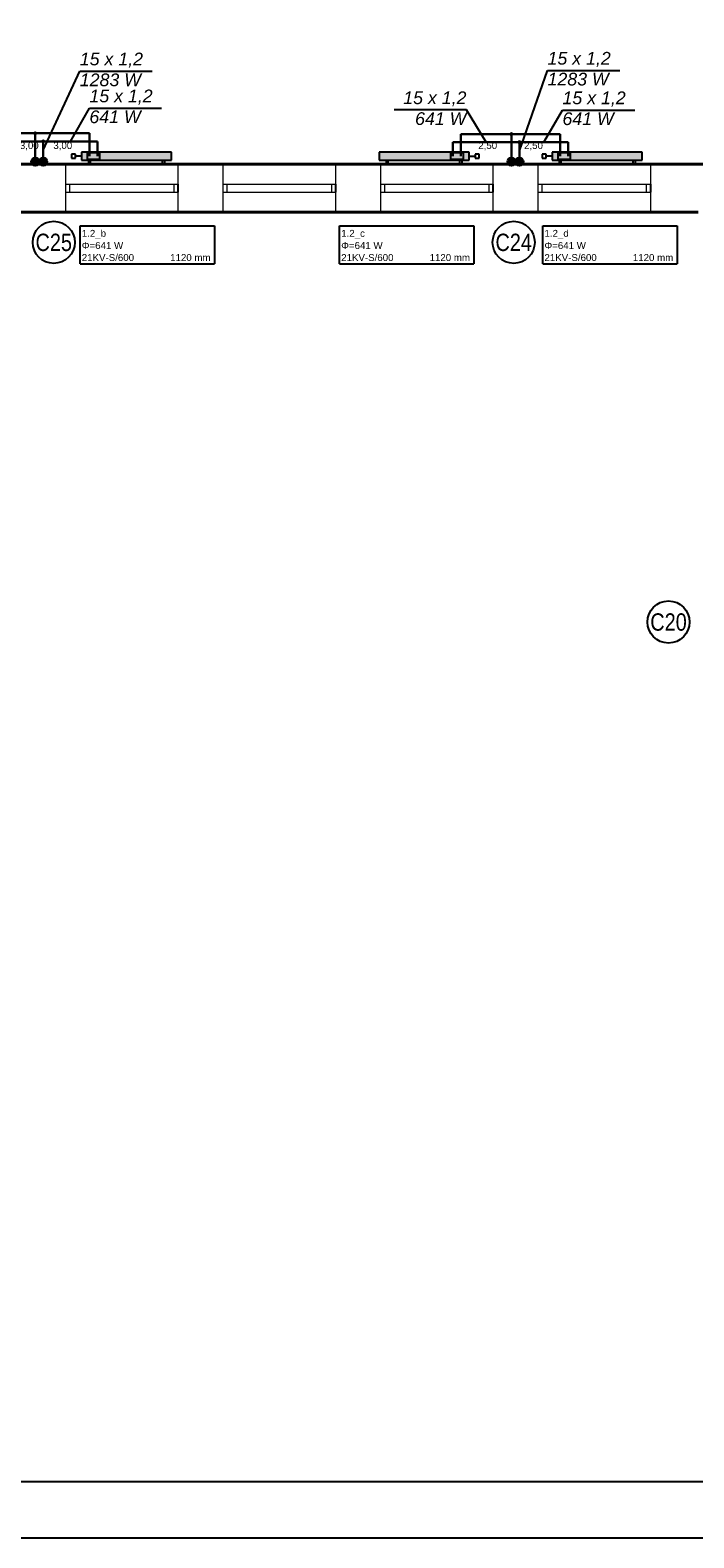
# Model space of a CAD drawing. Header units: millimetres. Extents: x 50532 to 99257, y 49161 to 61325.
# Tile 23 of 95: x 69524 to 70350, y 49161 to 51038. Entities that reach past the tile are written whole.
import ezdxf
from ezdxf.enums import TextEntityAlignment as Align
from ezdxf.lldxf.tags import DXFTag

# ---------------------------------------------------------------- set-up
doc = ezdxf.new("R2010")
doc.units = ezdxf.units.MM
for name, color, linetype, lineweight in [('cienka', 250, 'Continuous', 18), ('gruba', 8, 'Continuous', 40), ('średnia', 8, 'Continuous', 25)]:
    doc.layers.add(name, color=color, linetype=linetype, lineweight=lineweight)
for name, color, linetype, true_color in [('IS_Armatura_podłączeniowa_grz._dolnozas.', 7, 'SOLID', 0x000000), ('IS_Armatura_Therm', 7, 'SOLID', 0x000000), ('IS_Grafika', 7, 'SOLID', 0x000000), ('IS_Grzejniki_Plan_rzut', 7, 'SOLID', 0x000000)]:
    doc.layers.add(name, color=color, linetype=linetype, true_color=true_color)
for name, color, linetype in [('IS_Opisy_działek_Therm', 7, 'SOLID'), ('IS_Text_Armatury_Therm', 7, 'Continuous'), ('IS_Text_Konstrukcji', 7, 'Continuous'), ('IS_Text_Odbiornikow_Therm', 7, 'Continuous'), ('TABELKA', 7, 'Continuous')]:
    doc.layers.add(name, color=color, linetype=linetype)
doc.layers.add('IS_Powrót', color=5, linetype='DASH', lineweight=30, true_color=0x0000ff)
doc.layers.add('IS_Zasilanie', color=1, linetype='SOLID', lineweight=30, true_color=0xff0000)
doc.styles.add('Arial Narrow_1', font='ARIALN.TTF')
doc.styles.get("Standard").update_dxf_attribs({"font": 'GOTHIC.TTF'})
tags = doc.linetypes.add('DASH', pattern=[15, 10, -5]).pattern_tags.tags
tags[6:7] = [DXFTag(74, 4), DXFTag(75, 0), DXFTag(340, '0'), DXFTag(46, 0.0), DXFTag(50, 0.0), DXFTag(44, 0.0), DXFTag(45, 0.0)]
tags[4:5] = [DXFTag(74, 4), DXFTag(75, 0), DXFTag(340, '0'), DXFTag(46, 0.0), DXFTag(50, 0.0), DXFTag(44, 0.0), DXFTag(45, 0.0)]
tags = doc.linetypes.add('SOLID', pattern=[10, 10, 0]).pattern_tags.tags
tags[6:7] = [DXFTag(74, 4), DXFTag(75, 0), DXFTag(340, '0'), DXFTag(46, 0.0), DXFTag(50, 0.0), DXFTag(44, 0.0), DXFTag(45, 0.0)]
tags[4:5] = [DXFTag(74, 4), DXFTag(75, 0), DXFTag(340, '0'), DXFTag(46, 0.0), DXFTag(50, 0.0), DXFTag(44, 0.0), DXFTag(45, 0.0)]

# ---------------------------------------------------------------- blocks, each defined once
blk = doc.blocks.new('G$CDA1DEF7A')
at = {"layer": 'cienka'}
for p, q in [((798, 1211), (798, 1271)), ((938, 1211), (938, 1271)), ((994, 1211), (994, 1271)), ((1134, 1211), (1134, 1271)), ((1190, 1211), (1190, 1271)), ((1330, 1211), (1330, 1271)), ((1386, 1211), (1386, 1271)), ((1526, 1211), (1526, 1271)), ((798, 1246), (938, 1246)), ((803, 1236), (803, 1246)), ((933, 1236), (933, 1246)), ((994, 1246), (1134, 1246)), ((999, 1236), (999, 1246)), ((1129, 1236), (1129, 1246)), ((1190, 1246), (1330, 1246)), ((1195, 1236), (1195, 1246)), ((1325, 1236), (1325, 1246)), ((1386, 1246), (1526, 1246)), ((1391, 1236), (1391, 1246)), ((1521, 1236), (1521, 1246)), ((798, 1236), (938, 1236)), ((994, 1236), (1134, 1236)), ((1190, 1236), (1330, 1236)), ((1386, 1236), (1526, 1236))]:
    blk.add_line(p, q, dxfattribs=at)
at = {"layer": 'gruba'}
for p, q in [((1645, 1271), (60, 1271)), ((1585, 1211), (0, 1211))]:
    blk.add_line(p, q, dxfattribs=at)
at = {"layer": 'średnia'}
for p, q in [((938, 1236), (938, 1246)), ((1134, 1236), (1134, 1246)), ((1330, 1236), (1330, 1246)), ((1526, 1236), (1526, 1246))]:
    blk.add_line(p, q, dxfattribs=at)

msp = doc.modelspace()

# ---------------------------------------------------------------- hatches: boundary and pattern name
at = {"layer": 'IS_Grafika', "transparency": 33554687}
h = msp.add_hatch(color=7, dxfattribs=at)
h.dxf.hatch_style = 1
edge = h.paths.add_edge_path()
edge.add_arc((69540.6, 50874.6), 5, 0, 360)
edge = h.paths.add_edge_path()
edge.add_arc((69530.6, 50874.6), 5, 0, 360)
h = msp.add_hatch(color=7, dxfattribs=at)
h.dxf.hatch_style = 1
edge = h.paths.add_edge_path()
edge.add_arc((70133.2, 50874.6), 5, 0, 360)
edge = h.paths.add_edge_path()
edge.add_arc((70123.2, 50874.6), 5, 0, 360)
at = {"layer": 'IS_Grzejniki_Plan_rzut'}
for points in [[(69588.1, 50876.6), (69700.1, 50876.6), (69700.1, 50886.6), (69588.1, 50886.6)], [(69958.5, 50876.6), (70070.5, 50876.6), (70070.5, 50886.6), (69958.5, 50886.6)], [(70174, 50876.6), (70286, 50876.6), (70286, 50886.6), (70174, 50886.6)]]:
    msp.add_hatch(color=8, dxfattribs=at).paths.add_polyline_path(points)
at = {"layer": 'IS_Opisy_działek_Therm'}
h = msp.add_hatch(color=1, dxfattribs=at)
edge = h.paths.add_edge_path()
edge.add_arc((69540.6, 50899.9), 2.4, 90, 450)
h = msp.add_hatch(color=1, dxfattribs=at)
edge = h.paths.add_edge_path()
edge.add_arc((70133.2, 50899), 2.4, 90, 450)
at = {"layer": 'IS_Powrót'}
h = msp.add_hatch(color=256, dxfattribs=at)
edge = h.paths.add_edge_path()
edge.add_arc((69530.6, 50909.9), 2.4, 90, 450)
h = msp.add_hatch(color=256, dxfattribs=at)
edge = h.paths.add_edge_path()
edge.add_arc((70123.2, 50909), 2.4, 90, 450)

# ---------------------------------------------------------------- linework, layer by layer
at = {"layer": 'IS_Armatura_podłączeniowa_grz._dolnozas.'}
for p, q in [((69611.1, 50885.6), (69595.1, 50885.6)), ((69595.1, 50885.6), (69595.1, 50877.6)), ((69611.1, 50877.6), (69611.1, 50885.6)), ((70063.5, 50885.6), (70047.5, 50885.6)), ((70047.5, 50885.6), (70047.5, 50877.6)), ((70063.5, 50877.6), (70063.5, 50885.6)), ((70197, 50885.6), (70181, 50885.6)), ((70181, 50885.6), (70181, 50877.6)), ((70197, 50877.6), (70197, 50885.6)), ((69595.1, 50877.6), (69611.1, 50877.6)), ((70047.5, 50877.6), (70063.5, 50877.6)), ((70181, 50877.6), (70197, 50877.6))]:
    msp.add_line(p, q, dxfattribs=at)
at = {"layer": 'IS_Armatura_Therm'}
for p, q in [((69580.6, 50884.1), (69575.6, 50884.1)), ((69575.6, 50884.1), (69575.6, 50879.1)), ((69580.6, 50879.1), (69580.6, 50884.1)), ((70083, 50884.1), (70078, 50884.1)), ((70078, 50884.1), (70078, 50879.1)), ((70083, 50879.1), (70083, 50884.1)), ((70166.5, 50884.1), (70161.5, 50884.1)), ((70161.5, 50884.1), (70161.5, 50879.1)), ((70166.5, 50879.1), (70166.5, 50884.1)), ((69575.6, 50879.1), (69580.6, 50879.1)), ((69588.1, 50881.6), (69580.6, 50881.6)), ((70070.5, 50881.6), (70078, 50881.6)), ((70078, 50879.1), (70083, 50879.1)), ((70161.5, 50879.1), (70166.5, 50879.1)), ((70174, 50881.6), (70166.5, 50881.6))]:
    msp.add_line(p, q, dxfattribs=at)
at = {"layer": 'IS_Grafika'}
for centre in [(69530.6, 50874.6), (69540.6, 50874.6), (70123.2, 50874.6), (70133.2, 50874.6)]:
    msp.add_circle(centre, 5, dxfattribs=at)
at = {"layer": 'IS_Grzejniki_Plan_rzut'}
for p, q in [((69700.1, 50886.6), (69588.1, 50886.6)), ((69588.1, 50886.6), (69588.1, 50876.6)), ((69700.1, 50876.6), (69700.1, 50886.6)), ((70070.5, 50886.6), (69958.5, 50886.6)), ((69958.5, 50886.6), (69958.5, 50876.6)), ((70070.5, 50876.6), (70070.5, 50886.6)), ((70286, 50886.6), (70174, 50886.6)), ((70174, 50886.6), (70174, 50876.6)), ((70286, 50876.6), (70286, 50886.6)), ((69588.1, 50876.6), (69700.1, 50876.6)), ((69596.8, 50876.6), (69596.8, 50871.6)), ((69596.8, 50871.6), (69599.3, 50871.6)), ((69599.3, 50871.6), (69599.3, 50876.6)), ((69688.8, 50871.6), (69688.8, 50876.6)), ((69691.3, 50871.6), (69688.8, 50871.6)), ((69691.3, 50876.6), (69691.3, 50871.6)), ((69958.5, 50876.6), (70070.5, 50876.6)), ((69967.2, 50876.6), (69967.2, 50871.6)), ((69967.2, 50871.6), (69969.7, 50871.6)), ((69969.7, 50871.6), (69969.7, 50876.6)), ((70059.2, 50871.6), (70059.2, 50876.6)), ((70061.7, 50871.6), (70059.2, 50871.6)), ((70061.7, 50876.6), (70061.7, 50871.6)), ((70174, 50876.6), (70286, 50876.6)), ((70182.8, 50876.6), (70182.8, 50871.6)), ((70182.8, 50871.6), (70185.3, 50871.6)), ((70185.3, 50871.6), (70185.3, 50876.6)), ((70274.8, 50871.6), (70274.8, 50876.6)), ((70277.3, 50871.6), (70274.8, 50871.6)), ((70277.3, 50876.6), (70277.3, 50871.6))]:
    msp.add_line(p, q, dxfattribs=at)
at = {"layer": 'IS_Opisy_działek_Therm'}
for p, q in [((69540.6, 50888.9), (69586, 50987.3)), ((69586, 50987.3), (69676, 50987.3)), ((70133.2, 50888), (70168.2, 50988.2)), ((70168.2, 50988.2), (70258.2, 50988.2)), ((69574.3, 50899.9), (69598, 50941.3)), ((69598, 50941.3), (69687.9, 50941.3)), ((70067.3, 50939), (69977.4, 50939)), ((70091.9, 50899), (70067.3, 50939)), ((70163.6, 50899), (70186.8, 50938.9)), ((70186.8, 50938.9), (70276.8, 50938.9))]:
    msp.add_line(p, q, dxfattribs=at)
at = {"layer": 'IS_Powrót'}
for p, q in [((69530.6, 50909.9), (69489.9, 50909.9)), ((69530.6, 50877.9), (69530.6, 50909.9)), ((69530.6, 50909.9), (69598.1, 50909.9)), ((69598.1, 50909.9), (69598.1, 50881.6)), ((70123.2, 50909), (70060.5, 50909)), ((70060.5, 50909), (70060.5, 50881.6)), ((70123.2, 50877.1), (70123.2, 50909)), ((70123.2, 50909), (70184, 50909)), ((70184, 50909), (70184, 50881.6))]:
    msp.add_line(p, q, dxfattribs=at)
at = {"layer": 'IS_Text_Konstrukcji', "ltscale": 20}
for centre in [(69553.6, 50774.1), (70126.1, 50774.1), (70318.8, 50301.3)]:
    msp.add_circle(centre, 26.2, dxfattribs=at)
at = {"layer": 'IS_Text_Odbiornikow_Therm', "linetype": 'SOLID'}
for p, q in [((69586.5, 50747.5), (69586.5, 50794.5)), ((69586.5, 50794.5), (69753.5, 50794.5)), ((69753.5, 50794.5), (69753.5, 50747.5)), ((69909.4, 50747.5), (69909.4, 50794.5)), ((69909.4, 50794.5), (70076.4, 50794.5)), ((70076.4, 50794.5), (70076.4, 50747.5)), ((70162.4, 50747.5), (70162.4, 50794.5)), ((70162.4, 50794.5), (70329.4, 50794.5)), ((70329.4, 50794.5), (70329.4, 50747.5)), ((69586.5, 50747.5), (69753.5, 50747.5)), ((69909.4, 50747.5), (70076.4, 50747.5)), ((70162.4, 50747.5), (70329.4, 50747.5))]:
    msp.add_line(p, q, dxfattribs=at)
at = {"layer": 'IS_Zasilanie'}
for p, q in [((69540.6, 50899.9), (69479.9, 50899.9)), ((69540.6, 50877.9), (69540.6, 50899.9)), ((69540.6, 50899.9), (69608.1, 50899.9)), ((69608.1, 50899.9), (69608.1, 50881.6)), ((70133.2, 50899), (70050.5, 50899)), ((70050.5, 50899), (70050.5, 50881.6)), ((70133.2, 50877.1), (70133.2, 50899)), ((70133.2, 50899), (70194, 50899)), ((70194, 50899), (70194, 50881.6))]:
    msp.add_line(p, q, dxfattribs=at)
at = {"layer": 'TABELKA'}
for points in [[(68435.2, 49160.8), (74135.2, 49160.8), (74135.2, 52130.8), (68435.2, 52130.8)], [(68685.2, 49230.8), (74065.2, 49230.8), (74065.2, 52060.8), (68685.2, 52060.8)]]:
    msp.add_lwpolyline(points, close=True, dxfattribs=at)

# ---------------------------------------------------------------- block references
msp.add_blockref('G$CDA1DEF7A', (68770.6, 49600.6), dxfattribs=at)

# ---------------------------------------------------------------- texts
at = {"layer": 'IS_Opisy_działek_Therm', "char_height": 15.84}
for s, insert, attachment_point in [('\\fArial|b0|i1;15 x 1,2', (69586, 50991.6), 7), ('\\fArial|b0|i1;15 x 1,2', (70168.2, 50992.5), 7), ('\\fArial|b0|i1;1283 W', (69586, 50984.4), 1), ('\\fArial|b0|i1;1283 W', (70168.2, 50985.3), 1), ('\\fArial|b0|i1;15 x 1,2', (69598, 50945.6), 7), ('\\fArial|b0|i1;15 x 1,2', (70067.3, 50943.3), 9), ('\\fArial|b0|i1;15 x 1,2', (70186.8, 50943.2), 7), ('\\fArial|b0|i1;641 W', (69598, 50938.4), 1), ('\\fArial|b0|i1;641 W', (70067.3, 50936.1), 3), ('\\fArial|b0|i1;641 W', (70186.8, 50936), 1)]:
    msp.add_mtext(s, dxfattribs=dict(at, insert=insert, attachment_point=attachment_point))
at = {"layer": 'IS_Text_Armatury_Therm', "linetype": 'SOLID', "char_height": 8.64}
for s, insert, attachment_point in [('\\fArial|b0|i0;3,00  ', (69534.9, 50888.8), 9), ('\\fArial|b0|i0;3,00  ', (69553.1, 50888.8), 7), ('\\fArial|b0|i0;2,50  ', (70105.5, 50888.8), 9), ('\\fArial|b0|i0;2,50  ', (70139, 50888.8), 7)]:
    msp.add_mtext(s, dxfattribs=dict(at, insert=insert, attachment_point=attachment_point))
at = {"layer": 'IS_Text_Konstrukcji', "ltscale": 20, "style": 'Arial Narrow_1'}
for s, p in [('C25', (69553.6, 50774.1)), ('C24', (70126.1, 50774.1)), ('C20', (70318.8, 50301.3))]:
    msp.add_text(s, height=21.6, dxfattribs=at).set_placement(p, align=Align.MIDDLE_CENTER)
at = {"layer": 'IS_Text_Odbiornikow_Therm', "linetype": 'SOLID', "char_height": 8.64, "attachment_point": 7}
for s, insert in [('\\fArial|b0|i0;Φ=641 W', (69588.5, 50765.7)), ('\\fArial|b0|i0;1.2_b', (69588.5, 50778.5)), ('\\fArial|b0|i0;Φ=641 W', (69911.4, 50765.7)), ('\\fArial|b0|i0;1.2_c', (69911.4, 50778.5)), ('\\fArial|b0|i0;Φ=641 W', (70164.4, 50765.7)), ('\\fArial|b0|i0;1.2_d', (70164.4, 50778.5)), ('\\fArial|b0|i0;21KV-S/600', (69588.5, 50750.7)), ('\\fArial|b0|i0;1120 mm', (69698.5, 50750.7)), ('\\fArial|b0|i0;21KV-S/600', (69911.4, 50750.7)), ('\\fArial|b0|i0;1120 mm', (70021.4, 50750.7)), ('\\fArial|b0|i0;21KV-S/600', (70164.4, 50750.7)), ('\\fArial|b0|i0;1120 mm', (70274.4, 50750.7))]:
    msp.add_mtext(s, dxfattribs=dict(at, insert=insert))

doc.saveas('drawing.dxf')
